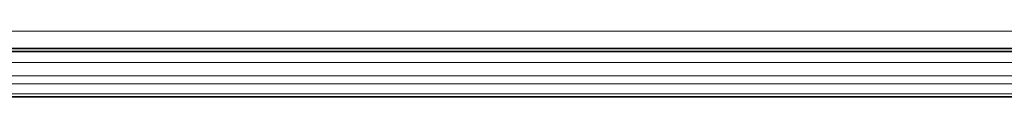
# Model space of a CAD drawing. Header units: millimetres. Extents: x 0 to 1118, y 0 to 864.
# Tile 61 of 91: x 833 to 893, y 198 to 202. Entities that reach past the tile are written whole.
import ezdxf

# ---------------------------------------------------------------- set-up
doc = ezdxf.new("R2010")
doc.units = ezdxf.units.MM

msp = doc.modelspace()

# ---------------------------------------------------------------- linework, layer by layer
at = {"color": 7, "linetype": 'Continuous', "lineweight": 18}
for p, q in [((730.946, 201.926), (977.149, 201.926)), ((731.431, 200.843), (976.664, 200.843)), ((731.431, 200.01), (976.664, 200.01)), ((731.431, 199.203), (976.664, 199.203)), ((731.431, 198.731), (976.664, 198.731)), ((731.431, 198.122), (976.664, 198.122))]:
    msp.add_line(p, q, dxfattribs=at)
at = {"color": 7, "linetype": 'Continuous', "lineweight": 35}
for p, q in [((730.946, 200.86), (977.149, 200.86)), ((731.431, 200.676), (976.664, 200.676)), ((731.431, 197.926), (976.664, 197.926))]:
    msp.add_line(p, q, dxfattribs=at)

doc.saveas('drawing.dxf')
